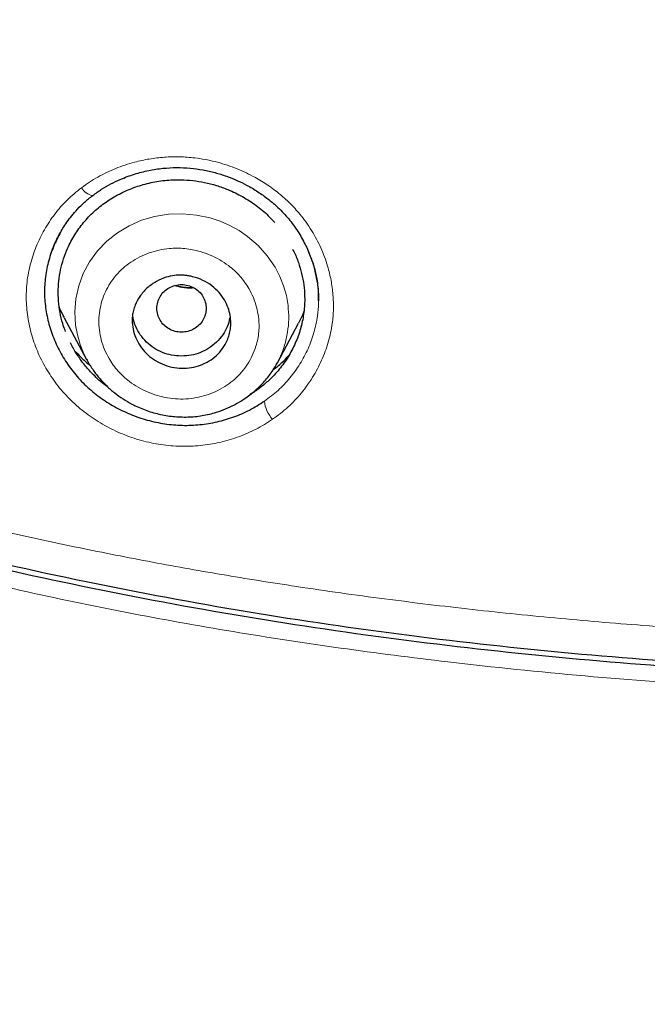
# Model space of a CAD drawing. Header units: millimetres. Extents: x 8 to 830, y 12 to 2106.
# Tile 164 of 256: x 439 to 450, y 1753 to 1771. Entities that reach past the tile are written whole.
import ezdxf

# ---------------------------------------------------------------- set-up
doc = ezdxf.new("R2010")
doc.units = ezdxf.units.MM

msp = doc.modelspace()

# ---------------------------------------------------------------- linework, layer by layer
at = {"color": 7, "linetype": 'Continuous', "lineweight": 30}
for p, q in [((444.261, 1765.47), (444.26, 1765.483)), ((444.261, 1765.47), (444.26, 1765.483)), ((444.263, 1765.47), (444.263, 1765.477)), ((444.263, 1765.47), (444.263, 1765.477)), ((439.626, 1765.155), (440.034, 1764.39)), ((443.513, 1764.331), (443.899, 1765.055)), ((443.509, 1764.333), (443.503, 1764.322))]:
    msp.add_line(p, q, dxfattribs=at)
at = {"color": 8, "linetype": 'Continuous', "lineweight": 0}
msp.add_line((443.503, 1764.322), (443.472, 1764.264), dxfattribs=at)
at = {"color": 8, "linetype": 'Continuous', "lineweight": 0, "flags": 128}
msp.add_lwpolyline([(440.048, 1764.37), (439.983, 1764.494), (439.914, 1764.665), (439.864, 1764.841), (439.832, 1765.02), (439.819, 1765.261), (439.838, 1765.502), (439.89, 1765.737), (439.973, 1765.964), (440.088, 1766.177), (440.232, 1766.373), (440.402, 1766.549), (440.595, 1766.702), (440.807, 1766.83), (441.035, 1766.932), (441.274, 1767.003), (441.524, 1767.043), (441.78, 1767.051), (442.036, 1767.028), (442.288, 1766.975), (442.472, 1766.915), (442.647, 1766.839), (442.814, 1766.746), (442.971, 1766.638), (443.161, 1766.471), (443.329, 1766.282), (443.471, 1766.074), (443.558, 1765.908), (443.627, 1765.735), (443.678, 1765.557), (443.708, 1765.375), (443.708, 1765.375)], dxfattribs=at)
at = {"color": 8, "linetype": 'Continuous', "lineweight": 0}
for centre, radius, start, end in [((440.194, 1767.683), 0.302, 211.6746, 260.6479), ((443.827, 1763.683), 0.553, 185.227, 223.5816)]:
    msp.add_arc(centre, radius, start, end, dxfattribs=at)
at = {"color": 7, "linetype": 'Continuous', "lineweight": 30}
for points, knots in [([(415.1, 1777.336), (415.33, 1776.838), (415.79, 1775.845), (416.575, 1774.402), (417.437, 1773.003), (418.39, 1771.656), (419.441, 1770.369), (420.589, 1769.158), (421.827, 1768.04), (423.198, 1766.963), (424.709, 1765.934), (426.36, 1764.96), (428.07, 1764.082), (429.822, 1763.294), (431.601, 1762.591), (433.403, 1761.966), (435.574, 1761.303), (438.125, 1760.641), (441.058, 1760.02), (444.011, 1759.513), (446.977, 1759.12), (449.934, 1758.833), (452.882, 1758.647), (455.82, 1758.54), (458.763, 1758.489), (460.727, 1758.485), (461.71, 1758.483)], [0, 0, 0, 0, 0.0314739, 0.0627901, 0.0940266, 0.1252933, 0.1567907, 0.1883276, 0.2195935, 0.2506958, 0.2862496, 0.3219956, 0.3579592, 0.3937733, 0.4294226, 0.4650147, 0.5006142, 0.556583, 0.6126897, 0.6687271, 0.7246136, 0.7804252, 0.8352335, 0.8900842, 0.945003, 1, 1, 1, 1]), ([(415.209, 1777.329), (415.44, 1776.833), (415.9, 1775.844), (416.683, 1774.406), (417.545, 1773.013), (418.497, 1771.672), (419.548, 1770.391), (420.695, 1769.186), (421.932, 1768.074), (423.302, 1767.003), (424.81, 1765.98), (426.459, 1765.012), (428.165, 1764.139), (429.912, 1763.356), (431.687, 1762.658), (433.485, 1762.037), (435.65, 1761.379), (438.193, 1760.722), (441.118, 1760.105), (444.063, 1759.601), (447.021, 1759.211), (449.969, 1758.926), (452.909, 1758.742), (455.837, 1758.635), (458.772, 1758.584), (460.73, 1758.581), (461.71, 1758.579)], [0, 0, 0, 0, 0.0314678, 0.062776, 0.0940029, 0.1252589, 0.1567472, 0.1882845, 0.2195581, 0.2506676, 0.2862288, 0.3219805, 0.3579446, 0.3937575, 0.4294066, 0.4649989, 0.5005985, 0.5565657, 0.6126713, 0.6687113, 0.7246011, 0.7804163, 0.8352281, 0.8900815, 0.9450022, 1, 1, 1, 1]), ([(440.145, 1767.385), (440.199, 1767.423), (440.304, 1767.499), (440.472, 1767.595), (440.67, 1767.691), (440.901, 1767.777), (441.163, 1767.844), (441.422, 1767.884), (441.675, 1767.897), (441.92, 1767.887), (442.154, 1767.855), (442.375, 1767.805), (442.581, 1767.74), (442.772, 1767.664), (442.966, 1767.57), (443.156, 1767.457), (443.339, 1767.327), (443.521, 1767.173), (443.7, 1766.987), (443.869, 1766.763), (444.008, 1766.526), (444.106, 1766.309), (444.172, 1766.115), (444.215, 1765.95), (444.244, 1765.793), (444.259, 1765.656), (444.263, 1765.546), (444.263, 1765.487), (444.263, 1765.461)], [0, 0, 0, 0, 0.036034, 0.071182, 0.105465, 0.155293, 0.203264, 0.249434, 0.293872, 0.336666, 0.377839, 0.417212, 0.454787, 0.490565, 0.524542, 0.567029, 0.606309, 0.642399, 0.693317, 0.743446, 0.792799, 0.841377, 0.873322, 0.904893, 0.935384, 0.961519, 0.982987, 1, 1, 1, 1]), ([(440.145, 1767.385), (440.199, 1767.423), (440.304, 1767.499), (440.472, 1767.595), (440.67, 1767.691), (440.901, 1767.777), (441.163, 1767.844), (441.422, 1767.884), (441.675, 1767.897), (441.92, 1767.887), (442.154, 1767.855), (442.375, 1767.805), (442.581, 1767.74), (442.772, 1767.664), (442.966, 1767.57), (443.156, 1767.457), (443.339, 1767.327), (443.521, 1767.173), (443.7, 1766.987), (443.869, 1766.763), (444.008, 1766.526), (444.106, 1766.309), (444.172, 1766.115), (444.215, 1765.95), (444.244, 1765.793), (444.259, 1765.656), (444.263, 1765.546), (444.263, 1765.487), (444.263, 1765.461)], [0, 0, 0, 0, 0.036034, 0.071182, 0.105465, 0.155293, 0.203264, 0.249434, 0.293872, 0.336666, 0.377839, 0.417212, 0.454787, 0.490565, 0.524542, 0.567029, 0.606309, 0.642399, 0.693317, 0.743446, 0.792799, 0.841377, 0.873322, 0.904893, 0.935384, 0.961519, 0.982987, 1, 1, 1, 1]), ([(439.515, 1765.617), (439.517, 1765.685), (439.522, 1765.824), (439.556, 1766.028), (439.609, 1766.228), (439.693, 1766.443), (439.811, 1766.668), (439.973, 1766.894), (440.165, 1767.095), (440.384, 1767.27), (440.628, 1767.417), (440.892, 1767.533), (441.17, 1767.617), (441.458, 1767.665), (441.725, 1767.676), (441.969, 1767.66), (442.187, 1767.625), (442.402, 1767.569), (442.635, 1767.486), (442.88, 1767.368), (443.127, 1767.208), (443.323, 1767.046), (443.427, 1766.932), (443.466, 1766.889)], [0, 0, 0, 0, 0.039984, 0.080666, 0.120941, 0.161245, 0.21568, 0.269143, 0.322508, 0.376255, 0.429745, 0.483775, 0.538113, 0.591596, 0.645005, 0.685119, 0.725133, 0.765413, 0.806322, 0.860028, 0.913998, 0.967536, 1, 1, 1, 1]), ([(439.515, 1765.617), (439.517, 1765.685), (439.522, 1765.824), (439.556, 1766.028), (439.609, 1766.228), (439.693, 1766.443), (439.811, 1766.668), (439.973, 1766.894), (440.165, 1767.095), (440.384, 1767.27), (440.628, 1767.417), (440.892, 1767.533), (441.17, 1767.617), (441.458, 1767.665), (441.725, 1767.676), (441.969, 1767.66), (442.187, 1767.625), (442.402, 1767.569), (442.635, 1767.486), (442.88, 1767.368), (443.127, 1767.208), (443.323, 1767.046), (443.427, 1766.932), (443.466, 1766.889)], [0, 0, 0, 0, 0.039984, 0.080666, 0.120941, 0.161245, 0.21568, 0.269143, 0.322508, 0.376255, 0.429745, 0.483775, 0.538113, 0.591596, 0.645005, 0.685119, 0.725133, 0.765413, 0.806322, 0.860028, 0.913998, 0.967536, 1, 1, 1, 1]), ([(439.381, 1766.32), (439.386, 1766.335), (439.4, 1766.376), (439.43, 1766.455), (439.476, 1766.561), (439.534, 1766.675), (439.601, 1766.791), (439.674, 1766.901), (439.764, 1767.019), (439.871, 1767.142), (439.997, 1767.267), (440.095, 1767.345), (440.145, 1767.385)], [0, 0, 0, 0, 0.041893, 0.107286, 0.196483, 0.30961, 0.398345, 0.497699, 0.607617, 0.728023, 0.858834, 1, 1, 1, 1]), ([(439.381, 1766.32), (439.386, 1766.335), (439.4, 1766.376), (439.43, 1766.455), (439.476, 1766.561), (439.534, 1766.675), (439.601, 1766.791), (439.674, 1766.901), (439.764, 1767.019), (439.871, 1767.142), (439.997, 1767.267), (440.095, 1767.345), (440.145, 1767.385)], [0, 0, 0, 0, 0.041893, 0.107286, 0.196483, 0.30961, 0.398345, 0.497699, 0.607617, 0.728023, 0.858834, 1, 1, 1, 1]), ([(439.561, 1766.721), (439.515, 1766.631), (439.421, 1766.452), (439.328, 1766.164), (439.271, 1765.867), (439.259, 1765.563), (439.29, 1765.26), (439.362, 1764.96), (439.473, 1764.67), (439.621, 1764.394), (439.804, 1764.137), (440.021, 1763.905), (440.268, 1763.701), (440.54, 1763.527), (440.831, 1763.386), (441.139, 1763.281), (441.457, 1763.213), (441.78, 1763.185), (442.101, 1763.198), (442.416, 1763.249), (442.72, 1763.34), (443.011, 1763.464), (443.188, 1763.576), (443.277, 1763.632)], [0, 0, 0, 0, 0.047804, 0.09556, 0.14313, 0.190594, 0.238124, 0.285723, 0.333336, 0.380889, 0.428335, 0.475692, 0.523077, 0.570566, 0.618181, 0.665923, 0.713808, 0.761577, 0.809095, 0.856557, 0.90411, 0.951881, 1, 1, 1, 1]), ([(439.561, 1766.721), (439.515, 1766.631), (439.421, 1766.452), (439.328, 1766.164), (439.271, 1765.867), (439.259, 1765.563), (439.29, 1765.26), (439.362, 1764.96), (439.473, 1764.67), (439.621, 1764.394), (439.804, 1764.137), (440.021, 1763.905), (440.268, 1763.701), (440.54, 1763.527), (440.831, 1763.386), (441.139, 1763.281), (441.457, 1763.213), (441.78, 1763.185), (442.101, 1763.198), (442.416, 1763.249), (442.72, 1763.34), (443.011, 1763.464), (443.188, 1763.576), (443.277, 1763.632)], [0, 0, 0, 0, 0.047804, 0.09556, 0.14313, 0.190594, 0.238124, 0.285723, 0.333336, 0.380889, 0.428335, 0.475692, 0.523077, 0.570566, 0.618181, 0.665923, 0.713808, 0.761577, 0.809095, 0.856557, 0.90411, 0.951881, 1, 1, 1, 1]), ([(443.79, 1766.406), (443.806, 1766.375), (443.855, 1766.28), (443.915, 1766.113), (443.971, 1765.909), (444.004, 1765.702), (444.016, 1765.472), (443.998, 1765.218), (443.94, 1764.947), (443.844, 1764.685), (443.715, 1764.438), (443.553, 1764.21), (443.377, 1764.023), (443.197, 1763.875), (443.079, 1763.789), (443.012, 1763.753), (443.008, 1763.751)], [0, 0, 0, 0, 0.033199, 0.103561, 0.172433, 0.240515, 0.308506, 0.400281, 0.491514, 0.583753, 0.676241, 0.767448, 0.858949, 0.927272, 0.99545, 1, 1, 1, 1]), ([(443.79, 1766.406), (443.806, 1766.375), (443.855, 1766.28), (443.915, 1766.113), (443.971, 1765.909), (444.004, 1765.702), (444.016, 1765.472), (443.998, 1765.218), (443.94, 1764.947), (443.844, 1764.685), (443.715, 1764.438), (443.553, 1764.21), (443.377, 1764.023), (443.197, 1763.875), (443.079, 1763.789), (443.012, 1763.753), (443.008, 1763.751)], [0, 0, 0, 0, 0.033199, 0.103561, 0.172433, 0.240515, 0.308506, 0.400281, 0.491514, 0.583753, 0.676241, 0.767448, 0.858949, 0.927272, 0.99545, 1, 1, 1, 1]), ([(440.864, 1765.107), (440.865, 1765.136), (440.867, 1765.196), (440.886, 1765.29), (440.925, 1765.409), (441.001, 1765.55), (441.109, 1765.674), (441.217, 1765.762), (441.332, 1765.834), (441.47, 1765.894), (441.624, 1765.927), (441.741, 1765.933), (441.829, 1765.928), (441.899, 1765.918), (442.01, 1765.895), (442.155, 1765.842), (442.319, 1765.743), (442.451, 1765.62), (442.549, 1765.482), (442.636, 1765.298), (442.671, 1765.115), (442.659, 1764.95), (442.636, 1764.843), (442.592, 1764.721), (442.519, 1764.592), (442.407, 1764.464), (442.271, 1764.361), (442.115, 1764.285), (441.946, 1764.24), (441.767, 1764.226), (441.586, 1764.249), (441.411, 1764.305), (441.251, 1764.391), (441.114, 1764.504), (441.004, 1764.638), (440.925, 1764.787), (440.874, 1764.945), (440.867, 1765.053), (440.864, 1765.107)], [0, 0, 0, 0, 0.0162425, 0.0341745, 0.0540448, 0.0871429, 0.124403, 0.1452924, 0.1647857, 0.1988563, 0.2270189, 0.2488856, 0.2614161, 0.273855, 0.2860825, 0.3214651, 0.355113, 0.3872161, 0.4175122, 0.4463804, 0.4990423, 0.5198522, 0.540816, 0.5617219, 0.5930763, 0.624309, 0.6556805, 0.6868979, 0.718257, 0.7494685, 0.7822026, 0.8145455, 0.8463148, 0.8778265, 0.9087716, 0.9394919, 0.9698555, 1, 1, 1, 1]), ([(441.314, 1765.325), (441.317, 1765.287), (441.324, 1765.211), (441.371, 1765.105), (441.442, 1765.014), (441.537, 1764.945), (441.646, 1764.901), (441.764, 1764.885), (441.882, 1764.901), (441.991, 1764.945), (442.086, 1765.014), (442.158, 1765.105), (442.203, 1765.211), (442.22, 1765.325), (442.203, 1765.439), (442.158, 1765.545), (442.086, 1765.636), (441.991, 1765.705), (441.882, 1765.749), (441.764, 1765.765), (441.646, 1765.749), (441.537, 1765.705), (441.442, 1765.636), (441.371, 1765.545), (441.324, 1765.439), (441.317, 1765.363), (441.314, 1765.325)], [0, 0, 0, 0, 0.041659, 0.083341, 0.125, 0.166659, 0.208341, 0.25, 0.291659, 0.333341, 0.375, 0.416659, 0.458341, 0.5, 0.541659, 0.583341, 0.625, 0.666659, 0.708341, 0.75, 0.791659, 0.833341, 0.875, 0.916659, 0.958341, 1, 1, 1, 1]), ([(441.979, 1765.705), (441.968, 1765.704), (441.913, 1765.699), (441.813, 1765.707), (441.711, 1765.72), (441.655, 1765.738), (441.641, 1765.742)], [0, 0, 0, 0, 0.0970944, 0.4871285, 0.8778792, 1, 1, 1, 1]), ([(439.649, 1764.906), (439.637, 1764.936), (439.599, 1765.032), (439.557, 1765.2), (439.521, 1765.407), (439.517, 1765.547), (439.515, 1765.617)], [0, 0, 0, 0, 0.132695, 0.420827, 0.708958, 1, 1, 1, 1]), ([(439.649, 1764.906), (439.637, 1764.936), (439.599, 1765.032), (439.557, 1765.2), (439.521, 1765.407), (439.517, 1765.547), (439.515, 1765.617)], [0, 0, 0, 0, 0.132695, 0.420827, 0.708958, 1, 1, 1, 1]), ([(439.628, 1765.156), (439.598, 1765.209), (439.564, 1765.272), (439.539, 1765.338), (439.536, 1765.347)], [0, 0, 0, 0, 0.856214, 1, 1, 1, 1]), ([(442.647, 1765.15), (442.633, 1765.096), (442.605, 1764.988), (442.519, 1764.839), (442.404, 1764.706), (442.266, 1764.595), (442.111, 1764.513), (441.942, 1764.465), (441.763, 1764.451), (441.585, 1764.466), (441.416, 1764.514), (441.26, 1764.596), (441.124, 1764.707), (441.008, 1764.84), (440.926, 1764.99), (440.881, 1765.119), (440.876, 1765.197), (440.874, 1765.219)], [0, 0, 0, 0, 0.0679792, 0.136316, 0.2075257, 0.2786862, 0.3469353, 0.4151123, 0.4860655, 0.5573176, 0.6256211, 0.6938034, 0.7647063, 0.8359009, 0.9042106, 0.9724621, 1, 1, 1, 1]), ([(443.995, 1765.267), (443.987, 1765.245), (443.96, 1765.172), (443.923, 1765.103), (443.897, 1765.056)], [0, 0, 0, 0, 0.311318, 1, 1, 1, 1]), ([(440.428, 1763.886), (440.419, 1763.892), (440.328, 1763.95), (440.195, 1764.073), (440.029, 1764.247), (439.898, 1764.419), (439.801, 1764.57), (439.755, 1764.666), (439.739, 1764.698)], [0, 0, 0, 0, 0.028764, 0.296206, 0.497052, 0.697456, 0.899321, 1, 1, 1, 1]), ([(440.428, 1763.886), (440.419, 1763.892), (440.328, 1763.95), (440.195, 1764.073), (440.029, 1764.247), (439.898, 1764.419), (439.801, 1764.57), (439.755, 1764.666), (439.739, 1764.698)], [0, 0, 0, 0, 0.028764, 0.296206, 0.497052, 0.697456, 0.899321, 1, 1, 1, 1]), ([(439.821, 1764.547), (439.854, 1764.511), (439.94, 1764.415), (440.041, 1764.332), (440.102, 1764.28)], [0, 0, 0, 0, 0.382371, 1, 1, 1, 1]), ([(439.821, 1764.547), (439.854, 1764.511), (439.94, 1764.415), (440.041, 1764.332), (440.102, 1764.28)], [0, 0, 0, 0, 0.382371, 1, 1, 1, 1]), ([(440.029, 1764.401), (440.064, 1764.34), (440.133, 1764.22), (440.259, 1764.057), (440.395, 1763.911), (440.542, 1763.782), (440.695, 1763.671), (440.879, 1763.563), (441.097, 1763.467), (441.351, 1763.392), (441.612, 1763.348), (441.878, 1763.338), (442.143, 1763.363), (442.374, 1763.417), (442.569, 1763.488), (442.73, 1763.565), (442.906, 1763.668), (443.086, 1763.802), (443.259, 1763.968), (443.402, 1764.141), (443.475, 1764.267), (443.51, 1764.327)], [0, 0, 0, 0, 0.049758, 0.098135, 0.145128, 0.190755, 0.235071, 0.278161, 0.340569, 0.401902, 0.463725, 0.525954, 0.588508, 0.651418, 0.693847, 0.736703, 0.779479, 0.840548, 0.897658, 0.950785, 1, 1, 1, 1]), ([(443.432, 1764.201), (443.488, 1764.245), (443.592, 1764.327), (443.682, 1764.423), (443.723, 1764.467)], [0, 0, 0, 0, 0.5388, 1, 1, 1, 1]), ([(443.432, 1764.201), (443.488, 1764.245), (443.592, 1764.327), (443.682, 1764.423), (443.723, 1764.467)], [0, 0, 0, 0, 0.5388, 1, 1, 1, 1]), ([(430.255, 1755.338), (430.848, 1754.729), (432.034, 1753.51), (433.805, 1751.669), (435.271, 1750.123), (436.434, 1748.875), (437.301, 1747.932), (438.159, 1746.98), (438.862, 1746.188), (439.273, 1745.707), (439.406, 1745.551)], [0, 0, 0, 0, 0.19095, 0.381827, 0.57267, 0.668092, 0.763519, 0.85896, 0.954412, 1, 1, 1, 1]), ([(430.255, 1755.338), (430.848, 1754.729), (432.034, 1753.51), (433.805, 1751.669), (435.271, 1750.123), (436.434, 1748.875), (437.301, 1747.932), (438.159, 1746.98), (438.862, 1746.188), (439.273, 1745.707), (439.406, 1745.551)], [0, 0, 0, 0, 0.19095, 0.381827, 0.57267, 0.668092, 0.763519, 0.85896, 0.954412, 1, 1, 1, 1])]:
    msp.add_open_spline(points, degree=3, knots=knots, dxfattribs=at)
at = {"color": 8, "linetype": 'Continuous', "lineweight": 0}
for points, knots in [([(461.71, 1758.19), (460.869, 1758.192), (459.187, 1758.194), (456.666, 1758.229), (454.148, 1758.301), (451.634, 1758.423), (449.124, 1758.607), (446.8, 1758.846), (444.661, 1759.121), (442.707, 1759.42), (440.764, 1759.769), (438.834, 1760.17), (436.918, 1760.626), (435.169, 1761.098), (433.584, 1761.577), (432.158, 1762.053), (430.744, 1762.575), (429.345, 1763.148), (428.062, 1763.729), (426.897, 1764.309), (425.848, 1764.877), (424.823, 1765.481), (423.825, 1766.123), (422.874, 1766.793), (421.97, 1767.494), (421.115, 1768.223), (420.294, 1768.991), (419.512, 1769.796), (418.773, 1770.633), (418.034, 1771.559), (417.306, 1772.579), (416.591, 1773.692), (415.93, 1774.839), (415.316, 1776.015), (414.947, 1776.818), (414.761, 1777.221)], [0, 0, 0, 0, 0.046708, 0.093374, 0.140007, 0.186622, 0.233244, 0.279904, 0.316578, 0.353239, 0.389865, 0.426442, 0.462958, 0.499408, 0.52722, 0.555054, 0.582941, 0.610923, 0.639027, 0.661116, 0.683181, 0.705208, 0.727192, 0.749135, 0.769963, 0.79089, 0.81187, 0.832859, 0.853811, 0.874684, 0.899646, 0.924611, 0.949633, 0.974753, 1, 1, 1, 1]), ([(415.824, 1777.288), (415.954, 1777.01), (416.213, 1776.454), (416.632, 1775.636), (417.072, 1774.831), (417.538, 1774.042), (418.031, 1773.269), (418.553, 1772.514), (419.082, 1771.807), (419.616, 1771.149), (420.153, 1770.538), (420.714, 1769.946), (421.297, 1769.372), (421.902, 1768.819), (422.525, 1768.288), (423.166, 1767.779), (423.849, 1767.274), (424.578, 1766.776), (425.351, 1766.283), (426.142, 1765.814), (426.948, 1765.368), (427.767, 1764.944), (428.597, 1764.543), (429.437, 1764.163), (430.356, 1763.772), (431.356, 1763.377), (432.438, 1762.983), (433.528, 1762.616), (434.626, 1762.275), (435.8, 1761.937), (437.052, 1761.606), (438.382, 1761.285), (439.72, 1760.991), (441.064, 1760.723), (442.413, 1760.48), (443.848, 1760.249), (445.367, 1760.034), (446.97, 1759.839), (448.575, 1759.673), (450.284, 1759.528), (452.097, 1759.41), (454.015, 1759.32), (455.935, 1759.26), (457.858, 1759.224), (459.784, 1759.207), (461.068, 1759.205), (461.71, 1759.204)], [0, 0, 0, 0, 0.017984, 0.035904, 0.05377, 0.071595, 0.089394, 0.10719, 0.125007, 0.140642, 0.156322, 0.172032, 0.187755, 0.203473, 0.219168, 0.234822, 0.250415, 0.267859, 0.285342, 0.30286, 0.320406, 0.337968, 0.355534, 0.373086, 0.390606, 0.41258, 0.434517, 0.456435, 0.47835, 0.500272, 0.526339, 0.552441, 0.578573, 0.604727, 0.630896, 0.657069, 0.687909, 0.718723, 0.749491, 0.780222, 0.816803, 0.853394, 0.890005, 0.926641, 0.963306, 1, 1, 1, 1]), ([(415.824, 1777.288), (415.954, 1777.01), (416.213, 1776.454), (416.632, 1775.636), (417.072, 1774.831), (417.538, 1774.042), (418.031, 1773.269), (418.553, 1772.514), (419.082, 1771.807), (419.616, 1771.149), (420.153, 1770.538), (420.714, 1769.946), (421.297, 1769.372), (421.902, 1768.819), (422.525, 1768.288), (423.166, 1767.779), (423.849, 1767.274), (424.578, 1766.776), (425.351, 1766.283), (426.142, 1765.814), (426.948, 1765.368), (427.767, 1764.944), (428.597, 1764.543), (429.437, 1764.163), (430.356, 1763.772), (431.356, 1763.377), (432.438, 1762.983), (433.528, 1762.616), (434.626, 1762.275), (435.8, 1761.937), (437.052, 1761.606), (438.382, 1761.285), (439.72, 1760.991), (441.064, 1760.723), (442.413, 1760.48), (443.848, 1760.249), (445.367, 1760.034), (446.97, 1759.839), (448.575, 1759.673), (450.284, 1759.528), (452.097, 1759.41), (454.015, 1759.32), (455.935, 1759.26), (457.858, 1759.224), (459.784, 1759.207), (461.068, 1759.205), (461.71, 1759.204)], [0, 0, 0, 0, 0.017984, 0.035904, 0.05377, 0.071595, 0.089394, 0.10719, 0.125007, 0.140642, 0.156322, 0.172032, 0.187755, 0.203473, 0.219168, 0.234822, 0.250415, 0.267859, 0.285342, 0.30286, 0.320406, 0.337968, 0.355534, 0.373086, 0.390606, 0.41258, 0.434517, 0.456435, 0.47835, 0.500272, 0.526339, 0.552441, 0.578573, 0.604727, 0.630896, 0.657069, 0.687909, 0.718723, 0.749491, 0.780222, 0.816803, 0.853394, 0.890005, 0.926641, 0.963306, 1, 1, 1, 1]), ([(439.937, 1767.525), (440.035, 1767.593), (440.232, 1767.729), (440.56, 1767.883), (440.877, 1767.99), (441.176, 1768.054), (441.451, 1768.087), (441.729, 1768.094), (442.04, 1768.072), (442.378, 1768.009), (442.736, 1767.895), (443.047, 1767.752), (443.314, 1767.594), (443.538, 1767.43), (443.744, 1767.246), (443.95, 1767.022), (444.144, 1766.75), (444.313, 1766.432), (444.426, 1766.124), (444.496, 1765.836), (444.532, 1765.574), (444.54, 1765.31), (444.516, 1765.019), (444.449, 1764.705), (444.328, 1764.376), (444.163, 1764.064), (443.957, 1763.777), (443.714, 1763.517), (443.522, 1763.373), (443.427, 1763.302)], [0, 0, 0, 0, 0.041838, 0.083551, 0.125185, 0.156393, 0.187603, 0.218853, 0.250203, 0.292046, 0.333829, 0.375559, 0.406818, 0.438034, 0.469216, 0.500399, 0.541997, 0.583633, 0.625289, 0.656523, 0.687721, 0.718875, 0.750003, 0.791541, 0.833182, 0.874895, 0.916623, 0.958321, 1, 1, 1, 1]), ([(439.937, 1767.525), (440.035, 1767.593), (440.232, 1767.729), (440.56, 1767.883), (440.877, 1767.99), (441.176, 1768.054), (441.451, 1768.087), (441.729, 1768.094), (442.04, 1768.072), (442.378, 1768.009), (442.736, 1767.895), (443.047, 1767.752), (443.314, 1767.594), (443.538, 1767.43), (443.744, 1767.246), (443.95, 1767.022), (444.144, 1766.75), (444.313, 1766.432), (444.426, 1766.124), (444.496, 1765.836), (444.532, 1765.574), (444.54, 1765.31), (444.516, 1765.019), (444.449, 1764.705), (444.328, 1764.376), (444.163, 1764.064), (443.957, 1763.777), (443.714, 1763.517), (443.522, 1763.373), (443.427, 1763.302)], [0, 0, 0, 0, 0.041838, 0.083551, 0.125185, 0.156393, 0.187603, 0.218853, 0.250203, 0.292046, 0.333829, 0.375559, 0.406818, 0.438034, 0.469216, 0.500399, 0.541997, 0.583633, 0.625289, 0.656523, 0.687721, 0.718875, 0.750003, 0.791541, 0.833182, 0.874895, 0.916623, 0.958321, 1, 1, 1, 1]), ([(443.427, 1763.302), (443.328, 1763.239), (443.13, 1763.114), (442.804, 1762.975), (442.463, 1762.874), (442.11, 1762.816), (441.75, 1762.802), (441.388, 1762.832), (441.031, 1762.908), (440.686, 1763.027), (440.359, 1763.184), (440.055, 1763.379), (439.778, 1763.607), (439.534, 1763.868), (439.329, 1764.156), (439.163, 1764.465), (439.039, 1764.791), (438.959, 1765.126), (438.925, 1765.466), (438.938, 1765.805), (439.001, 1766.138), (439.108, 1766.459), (439.257, 1766.763), (439.446, 1767.047), (439.67, 1767.306), (439.848, 1767.452), (439.937, 1767.525)], [0, 0, 0, 0, 0.041923, 0.083667, 0.125306, 0.166907, 0.208558, 0.250395, 0.292309, 0.334103, 0.37579, 0.417372, 0.458864, 0.500333, 0.541872, 0.583489, 0.625151, 0.666796, 0.708376, 0.749892, 0.791454, 0.833124, 0.874862, 0.916609, 0.95832, 1, 1, 1, 1]), ([(443.427, 1763.302), (443.328, 1763.239), (443.13, 1763.114), (442.804, 1762.975), (442.463, 1762.874), (442.11, 1762.816), (441.75, 1762.802), (441.388, 1762.832), (441.031, 1762.908), (440.686, 1763.027), (440.359, 1763.184), (440.055, 1763.379), (439.778, 1763.607), (439.534, 1763.868), (439.329, 1764.156), (439.163, 1764.465), (439.039, 1764.791), (438.959, 1765.126), (438.925, 1765.466), (438.938, 1765.805), (439.001, 1766.138), (439.108, 1766.459), (439.257, 1766.763), (439.446, 1767.047), (439.67, 1767.306), (439.848, 1767.452), (439.937, 1767.525)], [0, 0, 0, 0, 0.041923, 0.083667, 0.125306, 0.166907, 0.208558, 0.250395, 0.292309, 0.334103, 0.37579, 0.417372, 0.458864, 0.500333, 0.541872, 0.583489, 0.625151, 0.666796, 0.708376, 0.749892, 0.791454, 0.833124, 0.874862, 0.916609, 0.95832, 1, 1, 1, 1]), ([(443.169, 1765.17), (443.159, 1765.229), (443.139, 1765.348), (443.078, 1765.523), (443.002, 1765.675), (442.916, 1765.806), (442.829, 1765.916), (442.73, 1766.017), (442.609, 1766.118), (442.463, 1766.214), (442.291, 1766.3), (442.124, 1766.359), (441.968, 1766.397), (441.826, 1766.417), (441.684, 1766.425), (441.526, 1766.417), (441.355, 1766.391), (441.174, 1766.339), (441.002, 1766.266), (440.841, 1766.173), (440.695, 1766.061), (440.569, 1765.932), (440.461, 1765.788), (440.374, 1765.63), (440.31, 1765.462), (440.268, 1765.287), (440.252, 1765.108), (440.262, 1764.928), (440.297, 1764.749), (440.357, 1764.575), (440.433, 1764.422), (440.518, 1764.291), (440.606, 1764.181), (440.705, 1764.08), (440.825, 1763.979), (440.97, 1763.882), (441.142, 1763.796), (441.323, 1763.731), (441.51, 1763.688), (441.701, 1763.668), (441.891, 1763.673), (442.078, 1763.702), (442.259, 1763.753), (442.432, 1763.826), (442.593, 1763.919), (442.738, 1764.031), (442.865, 1764.161), (442.972, 1764.306), (443.059, 1764.464), (443.119, 1764.619), (443.157, 1764.765), (443.176, 1764.899), (443.182, 1765.034), (443.173, 1765.124), (443.169, 1765.17)], [0, 0, 0, 0, 0.0207747, 0.0415445, 0.0626786, 0.0783954, 0.0939338, 0.1094602, 0.1251426, 0.1458141, 0.1667943, 0.1875925, 0.203425, 0.2190091, 0.2344913, 0.2500195, 0.2707609, 0.2914917, 0.3125133, 0.333534, 0.3542444, 0.3749874, 0.3958318, 0.4165501, 0.4374818, 0.4585186, 0.4792146, 0.4999467, 0.5207608, 0.5417365, 0.5625766, 0.5784129, 0.5939998, 0.6094947, 0.6250564, 0.6457999, 0.6665048, 0.6875303, 0.708417, 0.7290868, 0.749936, 0.7706101, 0.7915829, 0.8123724, 0.8334772, 0.854154, 0.8747829, 0.8955885, 0.9163084, 0.9372827, 0.953171, 0.9688134, 0.9843682, 1, 1, 1, 1]), ([(444.26, 1765.483), (444.26, 1765.54), (444.258, 1765.675), (444.226, 1765.887), (444.171, 1766.126), (444.109, 1766.281), (444.076, 1766.363)], [0, 0, 0, 0, 0.189779, 0.4513902, 0.7133008, 1, 1, 1, 1]), ([(444.26, 1765.483), (444.26, 1765.54), (444.258, 1765.675), (444.226, 1765.887), (444.171, 1766.126), (444.109, 1766.281), (444.076, 1766.363)], [0, 0, 0, 0, 0.189779, 0.4513902, 0.7133008, 1, 1, 1, 1]), ([(441.99, 1765.7), (441.98, 1765.699), (441.908, 1765.689), (441.786, 1765.699), (441.679, 1765.728), (441.635, 1765.739)], [0, 0, 0, 0, 0.081811, 0.617177, 1, 1, 1, 1]), ([(443.277, 1763.632), (443.362, 1763.696), (443.531, 1763.822), (443.747, 1764.054), (443.931, 1764.309), (444.078, 1764.586), (444.186, 1764.88), (444.244, 1765.16), (444.265, 1765.358), (444.261, 1765.453), (444.261, 1765.47)], [0, 0, 0, 0, 0.1441689, 0.2888394, 0.4339048, 0.5790631, 0.7239693, 0.8683872, 0.9765417, 1, 1, 1, 1]), ([(443.277, 1763.632), (443.362, 1763.696), (443.531, 1763.822), (443.747, 1764.054), (443.931, 1764.309), (444.078, 1764.586), (444.186, 1764.88), (444.244, 1765.16), (444.265, 1765.358), (444.261, 1765.453), (444.261, 1765.47)], [0, 0, 0, 0, 0.1441689, 0.2888394, 0.4339048, 0.5790631, 0.7239693, 0.8683872, 0.9765417, 1, 1, 1, 1]), ([(443.708, 1765.375), (443.714, 1765.294), (443.727, 1765.131), (443.703, 1764.888), (443.648, 1764.652), (443.584, 1764.465), (443.526, 1764.364), (443.509, 1764.333)], [0, 0, 0, 0, 0.2262196, 0.4522605, 0.6777348, 0.9021643, 1, 1, 1, 1]), ([(448.623, 1730.939), (448.617, 1731.241), (448.604, 1731.844), (448.58, 1732.749), (448.545, 1733.653), (448.496, 1734.557), (448.43, 1735.395), (448.349, 1736.165), (448.253, 1736.868), (448.133, 1737.566), (447.984, 1738.256), (447.808, 1738.926), (447.603, 1739.575), (447.37, 1740.201), (447.106, 1740.816), (446.812, 1741.417), (446.49, 1742.003), (446.118, 1742.614), (445.695, 1743.246), (445.22, 1743.895), (444.721, 1744.528), (444.204, 1745.146), (443.566, 1745.873), (442.8, 1746.701), (441.903, 1747.627), (440.992, 1748.54), (440.071, 1749.441), (439.141, 1750.333), (438.204, 1751.217), (436.999, 1752.339), (435.524, 1753.692), (433.776, 1755.276), (432.609, 1756.327), (432.025, 1756.852)], [0, 0, 0, 0, 0.028, 0.055999, 0.084002, 0.112001, 0.140001, 0.162003, 0.183999, 0.206, 0.227998, 0.249998, 0.270828, 0.291661, 0.312493, 0.333325, 0.354157, 0.37499, 0.399987, 0.424988, 0.449987, 0.474987, 0.499989, 0.539987, 0.579987, 0.61999, 0.65999, 0.69999, 0.739992, 0.779994, 0.853328, 0.926664, 1, 1, 1, 1]), ([(448.623, 1730.939), (448.617, 1731.241), (448.604, 1731.844), (448.58, 1732.749), (448.545, 1733.653), (448.496, 1734.557), (448.43, 1735.395), (448.349, 1736.165), (448.253, 1736.868), (448.133, 1737.566), (447.984, 1738.256), (447.808, 1738.926), (447.603, 1739.575), (447.37, 1740.201), (447.106, 1740.816), (446.812, 1741.417), (446.49, 1742.003), (446.118, 1742.614), (445.695, 1743.246), (445.22, 1743.895), (444.721, 1744.528), (444.204, 1745.146), (443.566, 1745.873), (442.8, 1746.701), (441.903, 1747.627), (440.992, 1748.54), (440.071, 1749.441), (439.141, 1750.333), (438.204, 1751.217), (436.999, 1752.339), (435.524, 1753.692), (433.776, 1755.276), (432.609, 1756.327), (432.025, 1756.852)], [0, 0, 0, 0, 0.028, 0.055999, 0.084002, 0.112001, 0.140001, 0.162003, 0.183999, 0.206, 0.227998, 0.249998, 0.270828, 0.291661, 0.312493, 0.333325, 0.354157, 0.37499, 0.399987, 0.424988, 0.449987, 0.474987, 0.499989, 0.539987, 0.579987, 0.61999, 0.65999, 0.69999, 0.739992, 0.779994, 0.853328, 0.926664, 1, 1, 1, 1])]:
    msp.add_open_spline(points, degree=3, knots=knots, dxfattribs=at)

doc.saveas('drawing.dxf')
